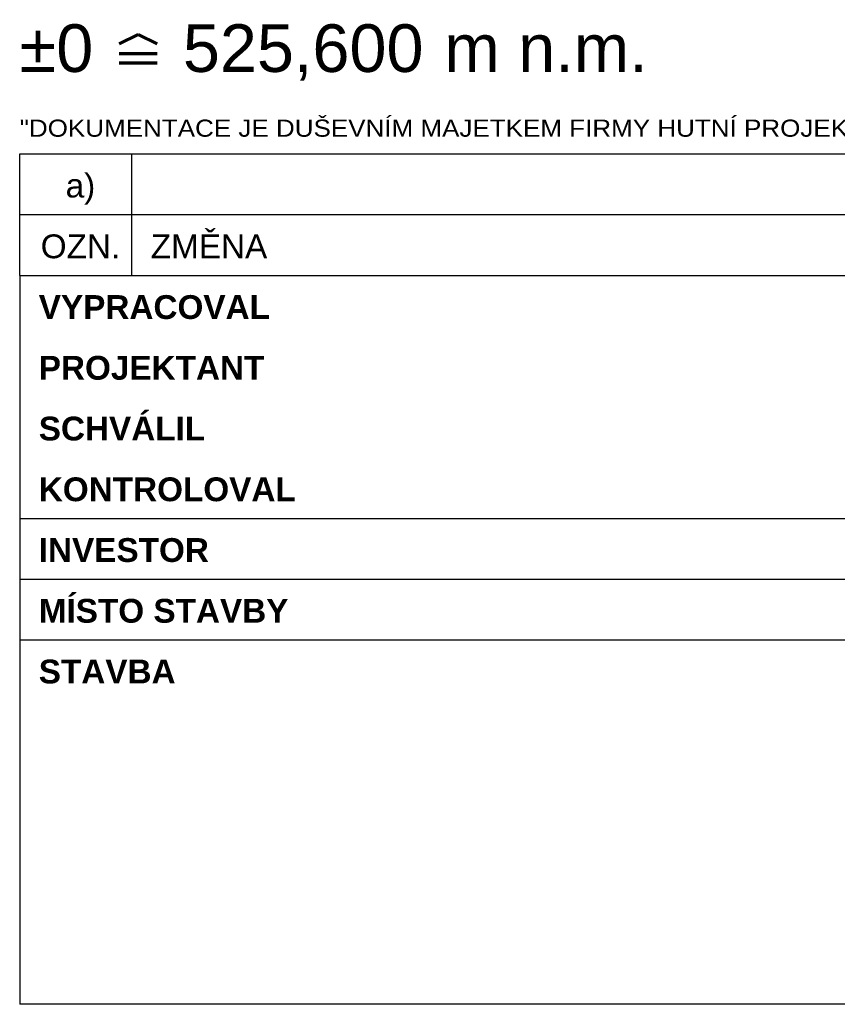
# Paper-space layout 'Layout1' of a CAD drawing. Extents: x -2 to 1033, y -36 to 596.
# Tile 72 of 89: x 861 to 947, y 8 to 111. Entities that reach past the tile are written whole.
import ezdxf
from ezdxf.enums import TextEntityAlignment as Align

# ---------------------------------------------------------------- set-up
doc = ezdxf.new("R2010")
doc.units = 0
doc.layers.add('RAZITKO_HP', color=222, linetype='CONTINUOUS')
doc.styles.add('RAZITKO_HP_ARIAL', font='arial.ttf')
doc.styles.add('RAZITKO_HP_ARIAL_B', font='arialbd.ttf')

# ---------------------------------------------------------------- blocks, each defined once
blk = doc.blocks.new('0_HP')
at = {"layer": 'RAZITKO_HP', "lineweight": 70}
for p, q in [((-166.58, 105.79), (-164.58, 106.79)), ((-164.58, 106.79), (-162.58, 105.79)), ((-166.58, 104.79), (-162.58, 104.79)), ((-166.58, 103.79), (-162.58, 103.79))]:
    blk.add_line(p, q, dxfattribs=at)
at = {"layer": 'RAZITKO_HP', "lineweight": 70, "style": 'RAZITKO_HP_ARIAL'}
blk.add_text('%%P0', height=5, dxfattribs=at).set_placement((-177, 102.85))
blk = doc.blocks.new('text_HP')
at = {"layer": 'RAZITKO_HP', "lineweight": 25}
blk.add_line((-177, 94.25), (-5, 94.25), dxfattribs=at)
at = {"layer": 'RAZITKO_HP', "lineweight": 18, "style": 'RAZITKO_HP_ARIAL', "width": 1.085}
blk.add_text('"DOKUMENTACE JE DUŠEVNÍM MAJETKEM FIRMY HUTNÍ PROJEKT Frýdek-Místek a.s. A NESMÍ BÝT POUŽITA BEZ JEJÍHO VĚDOMÍ."', height=1.8, dxfattribs=at).set_placement((-177, 96.05))
blk = doc.blocks.new('RAZITKO')
at = {"layer": 'RAZITKO_HP', "lineweight": 25}
for p, q in [((-180, 84.5), (-180, 90.875)), ((-168.25, 84.5), (-168.25, 90.875)), ((-180, 84.5), (-63, 84.5)), ((-180, 84.5), (-180, 8)), ((-180, 59), (-63, 59)), ((-180, 52.625), (-63, 52.625)), ((-180, 46.25), (-63, 46.25)), ((-63, 8), (-180, 8))]:
    blk.add_line(p, q, dxfattribs=at)
at = {"layer": 'RAZITKO_HP', "lineweight": 25, "style": 'RAZITKO_HP_ARIAL'}
blk.add_text('ZMĚNA', height=2.5, dxfattribs=at).set_placement((-166.25, 86.3))
blk.add_text('OZN.', height=2.5, dxfattribs=at).set_placement((-173.625, 86.3), align=Align.CENTER)
at = {"layer": 'RAZITKO_HP', "lineweight": 35, "style": 'RAZITKO_HP_ARIAL_B'}
for s, p in [('VYPRACOVAL', (-178, 79.925)), ('PROJEKTANT', (-178, 73.55)), ('SCHVÁLIL', (-178, 67.175)), ('KONTROLOVAL', (-178, 60.8)), ('INVESTOR', (-178, 54.425)), ('MÍSTO STAVBY', (-178, 48.05)), ('STAVBA', (-178, 41.675))]:
    blk.add_text(s, height=2.5, dxfattribs=at).set_placement(p)

psp = doc.layouts.get("Layout1")

# ---------------------------------------------------------------- linework, layer by layer
at = {"layer": 'RAZITKO_HP', "lineweight": 25}
for p, q in [((861, 90.875), (861, 97.25)), ((872.75, 90.875), (872.75, 97.25)), ((861, 90.875), (1033, 90.875))]:
    psp.add_line(p, q, dxfattribs=at)

# ---------------------------------------------------------------- block references
at = {"layer": 'RAZITKO_HP'}
for name, p in [('0_HP', (1038, 3)), ('text_HP', (1038, 3)), ('RAZITKO', (1041, 0))]:
    psp.add_blockref(name, p, dxfattribs=at)

# ---------------------------------------------------------------- texts
at = {"layer": 'RAZITKO_HP', "lineweight": 70, "style": 'RAZITKO_HP_ARIAL'}
for s, p in [('525,600', (878.1198, 105.85)), ('m n.m.', (905.5454, 105.85))]:
    psp.add_text(s, height=5, dxfattribs=at).set_placement(p)
at = {"layer": 'RAZITKO_HP', "lineweight": 25, "style": 'RAZITKO_HP_ARIAL'}
psp.add_text('a)', height=2.5, dxfattribs=at).set_placement((867.375, 92.675), align=Align.CENTER)

doc.saveas('drawing.dxf')
